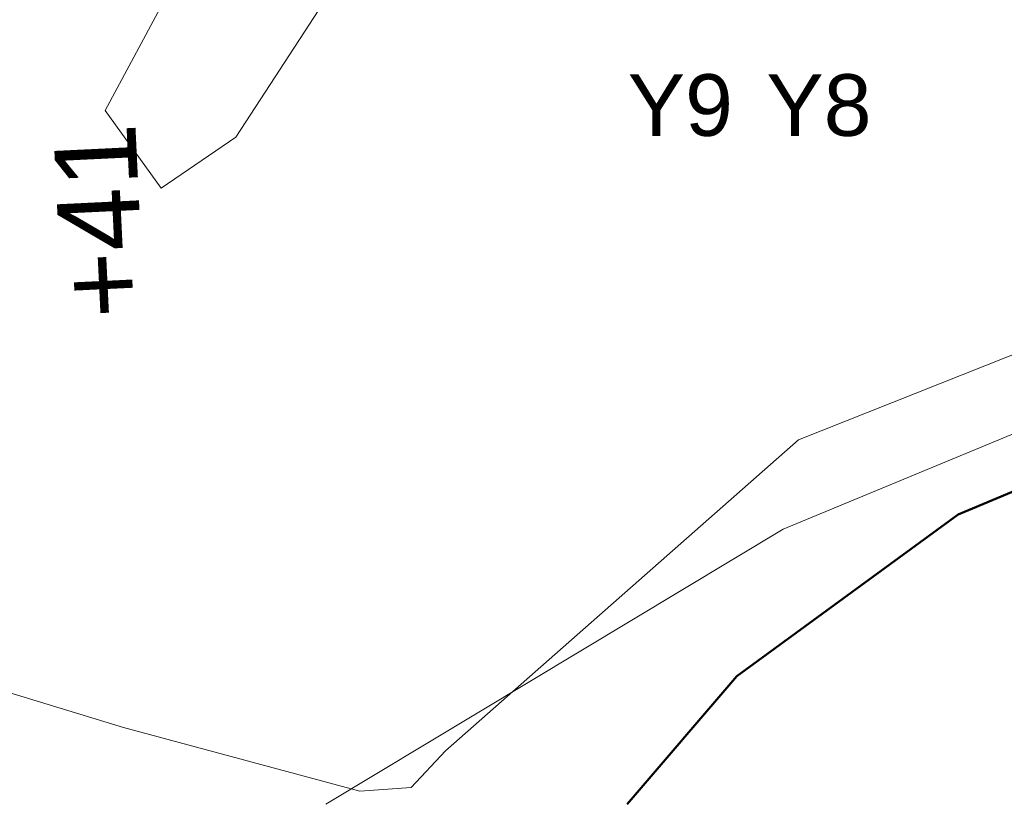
# Model space of a CAD drawing. Header units: millimetres. Extents: x -66110 to 16285, y -16697 to 38719.
# Tile 13 of 55: x -35245 to -25655, y -16176 to -8533. Entities that reach past the tile are written whole.
import ezdxf

# ---------------------------------------------------------------- set-up
doc = ezdxf.new("R2010")
doc.units = ezdxf.units.MM
for name, color, linetype, lineweight, true_color in [('- tall koterl', 30, 'Continuous', 9, 0xff7f00), ('2119_70 Tennfjord barnehage SOSI UTM_lokal nullpunkt_dwg', 7, 'Continuous', 9, 0x767676), ('K--DI---Høydekurve-KURVE', 9, 'Continuous', 25, 0x808080), ('K--DI---Høydekurve-TKURVE', 7, 'Continuous', 25, 0xc0c0c0), ('K--DI---Vegdekkekant-VKANT', 2, 'Continuous', 25, 0xffff00)]:
    doc.layers.add(name, color=color, linetype=linetype, lineweight=lineweight, true_color=true_color)
doc.layers.add('IfcGrid', color=7, linetype='Continuous', lineweight=9)
doc.layers.add('K--DI---Flateavgrensning', color=7, linetype='Continuous', lineweight=25)
doc.styles.add('Arial', font='arial.ttf', dxfattribs={"height": 800})
doc.styles.add('Arial_1', font='arial.ttf', dxfattribs={"height": 600})

# ---------------------------------------------------------------- blocks, each defined once
blk = doc.blocks.new('2119_70 Tennfjord barnehage SOSI UTM_lokal nullpunkt_dwg-1701593-plan 01 ny 200')
at = {"layer": 'K--DI---Flateavgrensning', "color": 8, "lineweight": 9, "true_color": 0x808080, "flags": 128}
blk.add_lwpolyline([(92042.4, 94553.3), (89639.1, 94099.5), (89412.4, 94439), (88294.3, 101012.7), (86300.1, 106032.4), (83270.9, 109470.4), (82914.4, 109803.6), (82880.3, 110302.6), (83500, 112605.1), (84113.8, 114617), (84293, 114845.9), (87594, 116356.8), (90572.9, 117166.8)], dxfattribs=at)
at = {"layer": 'K--DI---Høydekurve-KURVE', "lineweight": 9, "flags": 128}
blk.add_lwpolyline([(92042.4, 109634.5), (91957.5, 109749.4), (89249.5, 111510.9), (88753.8, 112237.9), (89508.4, 112784.9), (91512.5, 111710.2), (91781.6, 111620.2)], dxfattribs=at)
at = {"layer": 'K--DI---Høydekurve-TKURVE', "color": 8, "lineweight": 9, "true_color": 0x808080, "flags": 128}
blk.add_lwpolyline([(88239.5, 62086.4), (88228, 62134.3), (88110.2, 63330), (88299.6, 66252.6), (88155, 67797.4), (85669.9, 76557.8), (85268.7, 79061.4), (85265.8, 82234.9), (85661.9, 86889.4), (85666.5, 88661.7), (85539.2, 89847), (84865.3, 92817.9), (84702.3, 94742.3), (85047.3, 96100.5), (87211.1, 100429.8), (87311.5, 101255.6), (86882.5, 102676.6), (85431.9, 106180.8), (82751.3, 110635.5)], dxfattribs=at)
at = {"layer": 'K--DI---Vegdekkekant-VKANT', "color": 7, "lineweight": 50, "flags": 128}
blk.add_lwpolyline([(82751.3, 107700.9), (83998.5, 106632.2), (85574.3, 104475.6), (86807.6, 101531.7), (87835.9, 97026), (88737.7, 91823.4)], dxfattribs=at)
at = {"layer": '- tall koterl', "lineweight": 15, "insert": (87463.5, 113198.8), "char_height": 800, "width": 2262.494, "attachment_point": 1, "rotation": 2.76243, "line_spacing_factor": 0.941778, "style": 'Arial'}
blk.add_mtext('+41', dxfattribs=at)

msp = doc.modelspace()

# ---------------------------------------------------------------- block references
at = {"layer": '2119_70 Tennfjord barnehage SOSI UTM_lokal nullpunkt_dwg', "color": 8, "lineweight": 15, "true_color": 0x808080, "rotation": 90.00000000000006}
msp.add_blockref('2119_70 Tennfjord barnehage SOSI UTM_lokal nullpunkt_dwg-1701593-plan 01 ny 200', (78371.3, -98926.9), dxfattribs=at)

# ---------------------------------------------------------------- next in the draw order: texts
at = {"layer": 'IfcGrid', "char_height": 600, "width": 1250.632, "attachment_point": 1, "style": 'Arial_1', "bg_fill": 3, "box_fill_scale": 1.25, "bg_fill_color": 256, "bg_fill_true_color": 13158600, "bg_fill_transparency": 0}
for s, insert in [('Y9', (-29323.2, -9064.7)), ('Y8', (-27973.2, -9064.7))]:
    msp.add_mtext(s, dxfattribs=dict(at, insert=insert))

doc.saveas('drawing.dxf')
